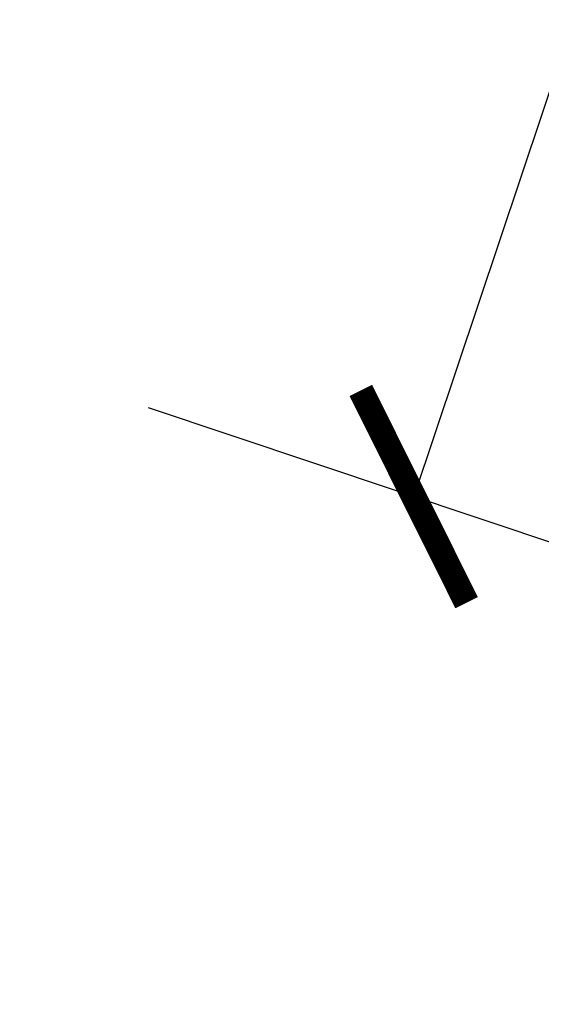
# Model space of a CAD drawing. Header units: metres. Extents: x 6599773 to 13199707, y 5688499 to 11377233.
# Tile 151 of 256: x 6599951.09 to 6599952.96, y 5688895.55 to 5688899.08. Entities that reach past the tile are written whole.
import ezdxf
from ezdxf import colors
from ezdxf.entities.mleader import LeaderData, LeaderLine
from ezdxf.math import Vec2, Vec3

# ---------------------------------------------------------------- set-up
doc = ezdxf.new("R2010")
doc.units = ezdxf.units.M
doc.header["$MEASUREMENT"] = 0
doc.linetypes.add('1', pattern=[0])
doc.layers.get('0').update_dxf_attribs({"linetype": 'CONTINUOUS', "lineweight": 5})
doc.layers.get('Defpoints').update_dxf_attribs({"linetype": 'CONTINUOUS', "lineweight": 9})
for name, color, linetype, lineweight in [('_kolor chodnik', 50, '1', 0), ('_kolor zjazdy kostka', 7, '1', 0), ('_kolor ścieżka', 10, '1', 0), ('_opis do operatu wodn', 162, 'CONTINUOUS', 18), ('_opis zjazdy', 7, '1', 18)]:
    doc.layers.add(name, color=color, linetype=linetype, lineweight=lineweight)
doc.layers.add('_kolor jezdnia', color=7, linetype='1', lineweight=0, true_color=0x00dbdb)
doc.layers.add('_kolor pobocze', color=7, linetype='1', lineweight=0, true_color=0xff66ff)
doc.styles.add('opis', font='ARIALN.TTF', dxfattribs={"width": 0.7, "height": 1.1})
doc.styles.get("Standard").update_dxf_attribs({"font": 'ARIALN.TTF', "width": 0.75, "height": 1.2})
doc.dimstyles.new('opi', dxfattribs={"dimtxt": 1.1, "dimasz": 0.6, "dimexe": 1, "dimexo": 1, "dimgap": 0.5, "dimtad": 1, "dimzin": 1, "dimtxsty": 'opis', "dimblk": 'ARCHTICK', "dimcen": 2.5, "dimadec": 3, "dimazin": 0, "dimtfac": 1, "dimtmove": 0, "dimatfit": 3, "dimfxl": 1, "dimarcsym": 0})
pattern_1 = [(45, (0, 0), (-0.1767766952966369, 0.1767766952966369), []), (135, (0, 0), (-0.1767766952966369, -0.1767766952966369), [])]

# ---------------------------------------------------------------- blocks, each defined once
blk = doc.blocks.new('_Dot')
at = {"color": 0, "linetype": 'ByBlock', "lineweight": -2}
blk.add_line((-0.5, 0), (-1, 0), dxfattribs=at)
at = {"color": 0, "linetype": 'ByBlock', "const_width": 0.5}
blk.add_lwpolyline([(-0.25, 0, 1), (0.25, 0, 1)], format="xyb", close=True, dxfattribs=at)
blk = doc.blocks.new('_ArchTick')
at = {"color": 0, "linetype": 'ByBlock', "const_width": 0.15}
blk.add_lwpolyline([(-0.5, -0.5), (0.5, 0.5)], dxfattribs=at)
blk = doc.blocks.new('*D323')
at = {"layer": '_opis zjazdy', "color": 0, "lineweight": -2, "transparency": 16777216}
for p, q in [((6599955.630689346, 5688901.596960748), (6599953.142391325, 5688902.429910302)), ((6599954.090671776, 5688902.11247655), (6599952.503503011, 5688897.371074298)), ((6599954.043520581, 5688896.855558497), (6599951.55522256, 5688897.688508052))]:
    blk.add_line(p, q, dxfattribs=at)
at = {"layer": 'Defpoints', "color": 0, "transparency": 16777216}
for p in [(6599956.578969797, 5688901.279526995), (6599952.503503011, 5688897.371074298), (6599954.991801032, 5688896.538124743)]:
    blk.add_point(p, dxfattribs=at)
at = {"layer": '_opis zjazdy', "color": 0, "lineweight": -2, "transparency": 16777216, "xscale": 0.6, "yscale": 0.6, "zscale": 0.6}
for p, rotation in [((6599954.090671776, 5688902.11247655), 71.49220006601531), ((6599952.503503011, 5688897.371074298), 251.4922000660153)]:
    blk.add_blockref('_ArchTick', p, dxfattribs=dict(at, rotation=rotation))
at = {"layer": '_opis zjazdy', "color": 0, "transparency": 16777216, "insert": (6599954.398088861, 5688899.373218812), "char_height": 1.1, "attachment_point": 5, "rotation": 251.4922000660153, "style": 'opis'}
blk.add_mtext('5,00', dxfattribs=at)

msp = doc.modelspace()

# ---------------------------------------------------------------- hatches: boundary and pattern name
at = {"layer": '_kolor chodnik'}
h = msp.add_hatch(dxfattribs=at)
h.set_pattern_fill('ANSI37', color=256, scale=2)
h.set_pattern_definition(pattern_1)
h.paths.add_polyline_path([(6599849.938171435, 5688542.085872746), (6599852.232147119, 5688548.938742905), (6599853.573135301, 5688548.489851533), (6599853.827082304, 5688549.248475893), (6599851.793849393, 5688549.929093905), (6599849.895278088, 5688548.982823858), (6599847.823506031, 5688542.793750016)])
edge = h.paths.add_edge_path()
edge.add_line((6600018.106075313, 5689087.454911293), (6600022.42781917, 5689091.229234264))
edge.add_line((6600022.42781917, 5689091.229234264), (6600020.233254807, 5689093.742094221))
edge.add_line((6600020.233254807, 5689093.742094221), (6600017.159471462, 5689091.057656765))
edge.add_arc((6600023.275194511, 5689085.3851404), 8.341433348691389, 137.1531559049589, 148.8016577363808)
edge.add_line((6600016.140105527, 5689089.706021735), (6600018.106075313, 5689087.454911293))
h.paths.add_polyline_path([(6600038.501784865, 5689187.592294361), (6600037.906968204, 5689187.700586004), (6600037.63829624, 5689186.224843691), (6600038.240083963, 5689186.115282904)])
h.paths.add_polyline_path([(6600069.098302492, 5689360.276020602), (6600068.321239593, 5689360.413462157), (6600068.064048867, 5689358.936495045), (6600068.836639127, 5689358.799546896)])
h.paths.add_polyline_path([(6600082.393785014, 5689362.950258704), (6600082.941124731, 5689366.103121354), (6600081.481377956, 5689366.361351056), (6600080.923159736, 5689363.210828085)])
h.paths.add_polyline_path([(6600074.022236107, 5689388.065861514), (6600072.983907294, 5689388.249860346), (6600072.723374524, 5689386.77253894), (6600073.760538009, 5689386.588865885)])
h.paths.add_polyline_path([(6600105.613104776, 5689486.405659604), (6600106.749499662, 5689489.711933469), (6600105.298891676, 5689490.233346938), (6600104.143487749, 5689486.917306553)], flags=17)
h.paths.add_polyline_path([(6600132.519778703, 5689678.737346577), (6600131.761827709, 5689678.896110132), (6600131.444670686, 5689677.429261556), (6600132.212256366, 5689677.269208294)])
h.paths.add_polyline_path([(6600156.649397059, 5689798.7449027), (6600156.48800471, 5689797.958860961), (6600157.450195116, 5689797.757316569), (6600157.615023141, 5689798.542205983)])
h.paths.add_polyline_path([(6600189.055358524, 5689948.643107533), (6600187.902868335, 5689948.884512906), (6600187.600024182, 5689947.417400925), (6600188.748131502, 5689947.176379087)])
edge = h.paths.add_edge_path()
edge.add_line((6600204.459383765, 5690032.969035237), (6600204.153258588, 5690031.227801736))
edge.add_arc((6600202.328347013, 5690027.299936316), 4.331100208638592, 41.85300125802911, 65.08011549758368, ccw=False)
edge.add_arc((6600032.90393149, 5690051.979071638), 174.020003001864, 352.8070218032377, 353.495463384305)
edge.add_arc((6600202.372679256, 5690027.343587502), 5.999999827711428, 55.12102442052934, 69.64815978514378)
edge = h.paths.add_edge_path()
edge.add_line((6600205.046027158, 5690040.265402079), (6600204.972740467, 5690038.483452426))
edge.add_arc((6600203.986269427, 5690044.401803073), 5.999999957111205, 279.4630688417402, 294.9140560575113)
edge.add_line((6600206.513819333, 5690038.960158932), (6600206.607027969, 5690041.030672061))
edge.add_arc((6600203.986269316, 5690044.401803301), 4.270000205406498, 284.3702444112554, 307.86193139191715, ccw=False)
edge = h.paths.add_edge_path()
edge.add_arc((6600203.547470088, 5690044.558759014), 6.446878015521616, 324.4350091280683, 356.2013368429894, ccw=False)
edge.add_arc((6600203.986269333, 5690044.401803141), 6.00000007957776, 323.2169970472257, 357.4193489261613)
h.paths.add_polyline_path([(6600208.910055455, 5690121.713696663), (6600208.146285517, 5690121.748120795), (6600207.125602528, 5690121.794124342), (6600209.971605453, 5690121.665851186)])
edge = h.paths.add_edge_path()
edge.add_line((6600238.769818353, 5690481.648294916), (6600240.338176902, 5690490.873746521))
edge.add_line((6600240.338176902, 5690490.873746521), (6600241.251295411, 5690510.829461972))
edge.add_line((6600241.251295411, 5690510.829461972), (6600239.524022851, 5690510.928942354))
edge.add_line((6600239.524022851, 5690510.928942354), (6600238.633343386, 5690491.167757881))
edge.add_line((6600238.633343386, 5690491.167757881), (6600234.579716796, 5690467.661262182))
edge.add_line((6600234.579716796, 5690467.661262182), (6600234.449796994, 5690464.966873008))
edge.add_arc((6600242.443669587, 5690464.607462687), 8.00194818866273, 177.4256738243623, 268.2543056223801)
edge.add_line((6600242.199903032, 5690456.609228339), (6600242.216657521, 5690457.359274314))
edge.add_line((6600242.216657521, 5690457.359274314), (6600242.305257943, 5690458.836738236))
edge.add_arc((6600242.444504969, 5690464.607952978), 5.772894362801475, 177.0298084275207, 268.6178439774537, ccw=False)
edge.add_line((6600236.679365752, 5690464.907083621), (6600236.951876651, 5690470.95443634))
edge.add_line((6600236.951876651, 5690470.95443634), (6600238.150786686, 5690478.210832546))
edge.add_line((6600238.150786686, 5690478.210832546), (6600238.769818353, 5690481.648294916))
h.paths.add_polyline_path([(6600238.769818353, 5690481.648294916), (6600238.150786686, 5690478.210832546), (6600239.670056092, 5690477.930590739), (6600240.266710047, 5690481.376366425)], flags=17)
edge = h.paths.add_edge_path()
edge.add_line((6600223.366500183, 5690460.339976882), (6600223.276803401, 5690457.948865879))
edge.add_arc((6600221.105749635, 5690465.64864014), 7.999999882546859, 285.7465040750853, 299.8464885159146)
edge.add_line((6600225.08717264, 5690458.709744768), (6600225.240084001, 5690461.623695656))
edge.add_arc((6600221.105749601, 5690465.648640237), 5.769999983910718, 293.06724420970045, 315.7681070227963, ccw=False)
edge = h.paths.add_edge_path()
edge.add_arc((6600220.025145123, 5690444.676291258), 5.77000016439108, 37.996647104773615, 59.94382588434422, ccw=False)
edge.add_line((6600224.572175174, 5690448.22839199), (6600224.817793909, 5690451.081798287))
edge.add_arc((6600220.025145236, 5690444.676291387), 7.999999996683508, 53.19588653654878, 68.15166733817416)
edge.add_line((6600223.00235276, 5690452.101669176), (6600222.91504296, 5690449.670427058))
edge = h.paths.add_edge_path()
edge.add_arc((6600221.105749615, 5690465.648640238), 7.999999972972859, 328.0222308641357, 357.0132597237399)
edge.add_line((6600229.094882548, 5690465.23180147), (6600229.218816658, 5690467.593604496))
edge.add_line((6600229.218816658, 5690467.593604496), (6600228.218919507, 5690467.645774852))
edge.add_line((6600228.218919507, 5690467.645774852), (6600227.891778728, 5690461.411918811))
h.paths.add_polyline_path([(6600200.980142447, 5690012.236744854), (6600202.31727834, 5690011.956662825), (6600202.522293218, 5690012.935421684), (6600201.182321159, 5690013.216097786)])
h.paths.add_polyline_path([(6600196.457878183, 5689983.98337835), (6600195.202332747, 5689984.246370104), (6600194.899091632, 5689982.777335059), (6600196.150355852, 5689982.515240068)])
edge = h.paths.add_edge_path()
edge.add_line((6600112.305909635, 5689517.99101877), (6600112.691041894, 5689519.807934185))
edge.add_line((6600112.691041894, 5689519.807934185), (6600113.245521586, 5689522.423769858))
edge.add_line((6600113.245521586, 5689522.423769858), (6600111.553124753, 5689522.782507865))
edge.add_line((6600111.553124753, 5689522.782507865), (6600107.405864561, 5689503.217226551))
edge.add_line((6600107.405864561, 5689503.217226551), (6600099.494506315, 5689480.361667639))
edge.add_line((6600099.494506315, 5689480.361667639), (6600099.182814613, 5689478.891218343))
edge.add_arc((6600107.008997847, 5689477.232359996), 8.000059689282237, 168.0325629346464, 257.7529108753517)
edge.add_line((6600105.311960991, 5689469.414366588), (6600105.784990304, 5689471.593619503))
edge.add_arc((6600107.008927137, 5689477.232314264), 5.769999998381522, 168.0321375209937, 257.7533362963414, ccw=False)
edge.add_line((6600101.364343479, 5689478.42879883), (6600101.647245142, 5689479.76342708))
edge.add_line((6600101.647245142, 5689479.76342708), (6600104.143487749, 5689486.917306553))
edge.add_line((6600104.143487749, 5689486.917306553), (6600105.298891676, 5689490.233346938))
edge.add_line((6600105.298891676, 5689490.233346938), (6600108.240043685, 5689498.809726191))
edge.add_line((6600108.240043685, 5689498.809726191), (6600112.305909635, 5689517.99101877))
h.paths.add_polyline_path([(6600136.009573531, 5689645.499114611), (6600138.333647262, 5689645.012304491), (6600138.661671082, 5689646.578318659), (6600134.869459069, 5689647.372651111)])
at = {"layer": '_kolor jezdnia'}
h = msp.add_hatch(dxfattribs=at)
h.set_pattern_fill('ANSI37', color=256, scale=2.2)
h.set_pattern_definition([(311.9999999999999, (0, 0), (0.2043648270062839, 0.1840109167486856), []), (41.99999999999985, (0, 0), (-0.1840109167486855, 0.2043648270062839), [])])
edge = h.paths.add_edge_path()
edge.add_line((6599833.066047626, 5688539.933393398), (6599850.649511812, 5688527.983462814))
edge.add_arc((6599857.337592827, 5688536.653968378), 10.95025544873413, 169.5012687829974, 232.3548431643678, ccw=False)
edge.add_arc((6599858.085851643, 5688536.618142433), 11.69295282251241, 162.2507788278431, 169.9967502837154, ccw=False)
edge.add_line((6599846.949484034, 5688540.182754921), (6599847.823506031, 5688542.793750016))
edge.add_line((6599847.823506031, 5688542.793750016), (6599849.895278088, 5688548.982823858))
edge.add_line((6599849.895278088, 5688548.982823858), (6599852.434748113, 5688556.56906746))
edge.add_line((6599852.434748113, 5688556.56906746), (6599928.48625871, 5688783.760284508))
edge.add_line((6599928.48625871, 5688783.760284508), (6599931.025728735, 5688791.34652811))
edge.add_line((6599931.025728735, 5688791.34652811), (6599996.657773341, 5688987.411326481))
edge.add_line((6599996.657773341, 5688987.411326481), (6599999.197243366, 5688994.997570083))
edge.add_line((6599999.197243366, 5688994.997570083), (6600021.930100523, 5689062.908193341))
edge.add_line((6600021.930100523, 5689062.908193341), (6600017.620224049, 5689067.371531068))
edge.add_line((6600017.620224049, 5689067.371531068), (6600016.714558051, 5689064.654078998))
edge.add_line((6600016.714558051, 5689064.654078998), (6600012.423620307, 5689051.835617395))
edge.add_line((6600012.423620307, 5689051.835617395), (6600009.884150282, 5689044.249373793))
edge.add_line((6600009.884150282, 5689044.249373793), (6599977.53516164, 5688947.612159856))
edge.add_line((6599977.53516164, 5688947.612159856), (6599974.995691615, 5688940.025916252))
edge.add_line((6599974.995691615, 5688940.025916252), (6599942.096912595, 5688841.746295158))
edge.add_line((6599942.096912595, 5688841.746295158), (6599939.557442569, 5688834.160051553))
edge.add_line((6599939.557442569, 5688834.160051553), (6599882.679288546, 5688664.246042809))
edge.add_line((6599882.679288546, 5688664.246042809), (6599880.139818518, 5688656.659799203))
edge.add_line((6599880.139818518, 5688656.659799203), (6599852.464543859, 5688573.984527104))
edge.add_line((6599852.464543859, 5688573.984527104), (6599842.470137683, 5688544.127903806))
edge.add_arc((6599835.706422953, 5688546.652910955), 7.219660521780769, 248.54809133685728, 339.52856074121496, ccw=False)
h.paths.add_polyline_path([(6600044.653202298, 5689172.271628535), (6600046.276244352, 5689181.431901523), (6600047.759199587, 5689189.801539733), (6600051.0603021, 5689208.432603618), (6600052.368792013, 5689215.817578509), (6600054.808584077, 5689229.587499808), (6600056.11707399, 5689236.972474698), (6600057.346666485, 5689243.912161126), (6600058.655146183, 5689251.297078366), (6600058.831439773, 5689252.292060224), (6600060.098987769, 5689259.445963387), (6600060.139929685, 5689259.677035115), (6600061.407468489, 5689266.830886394), (6600072.329030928, 5689328.470998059), (6600073.637511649, 5689335.855921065), (6600077.337304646, 5689356.73715072), (6600078.820259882, 5689365.106788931), (6600081.142794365, 5689378.214921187), (6600082.53851694, 5689386.092227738), (6600095.187867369, 5689457.483787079), (6600091.082877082, 5689465.8405575), (6600089.043088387, 5689454.328211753), (6600087.870641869, 5689447.711051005), (6600087.560133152, 5689445.958573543), (6600086.562151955, 5689440.326076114), (6600082.433200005, 5689417.022719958), (6600080.95024477, 5689408.65308175), (6600077.202698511, 5689387.502337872), (6600075.719743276, 5689379.132699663), (6600073.469199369, 5689366.430874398), (6600071.986244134, 5689358.061236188), (6600069.986864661, 5689346.776955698), (6600068.591142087, 5689338.899649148), (6600065.559290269, 5689321.78820693), (6600064.163567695, 5689313.91090038), (6600059.719426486, 5689288.828650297), (6600058.323703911, 5689280.951343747), (6600057.563846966, 5689276.662793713), (6600056.168124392, 5689268.785487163), (6600054.804920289, 5689261.091711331), (6600053.409197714, 5689253.214404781), (6600053.264817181, 5689252.399536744), (6600051.869094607, 5689244.522230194), (6600051.183555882, 5689240.653124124), (6600049.787833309, 5689232.775817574), (6600046.593849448, 5689214.749319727), (6600045.198126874, 5689206.872013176), (6600044.41754409, 5689202.466488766), (6600042.934588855, 5689194.096850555), (6600036.429952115, 5689157.38538759), (6600034.94699688, 5689149.01574938), (6600030.579776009, 5689124.367629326), (6600027.529365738, 5689107.151445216), (6600024.895072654, 5689094.014582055), (6600030.583685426, 5689094.264316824), (6600032.945013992, 5689106.191885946), (6600043.170247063, 5689163.901990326)])
edge = h.paths.add_edge_path()
edge.add_line((6600111.106812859, 5689535.144351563), (6600111.256844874, 5689535.85214863))
edge.add_line((6600111.256844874, 5689535.85214863), (6600112.915748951, 5689543.678261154))
edge.add_line((6600112.915748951, 5689543.678261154), (6600117.304772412, 5689564.384094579))
edge.add_line((6600117.304772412, 5689564.384094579), (6600119.067357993, 5689572.699339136))
edge.add_line((6600119.067357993, 5689572.699339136), (6600120.087667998, 5689577.512794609))
edge.add_line((6600120.087667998, 5689577.512794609), (6600121.64289057, 5689584.849775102))
edge.add_line((6600121.64289057, 5689584.849775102), (6600128.436769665, 5689616.900852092))
edge.add_line((6600128.436769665, 5689616.900852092), (6600129.991992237, 5689624.237832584))
edge.add_line((6600129.991992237, 5689624.237832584), (6600132.660554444, 5689636.827148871))
edge.add_line((6600132.660554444, 5689636.827148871), (6600133.208838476, 5689639.444704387))
edge.add_line((6600133.208838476, 5689639.444704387), (6600134.848957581, 5689647.274775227))
edge.add_line((6600134.848957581, 5689647.274775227), (6600138.97649476, 5689666.979995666))
edge.add_line((6600138.97649476, 5689666.979995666), (6600140.51410642, 5689674.320687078))
edge.add_line((6600140.51410642, 5689674.320687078), (6600145.209128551, 5689696.735129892))
edge.add_line((6600145.209128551, 5689696.735129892), (6600146.746740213, 5689704.075821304))
edge.add_line((6600146.746740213, 5689704.075821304), (6600151.462308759, 5689726.588354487))
edge.add_line((6600151.462308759, 5689726.588354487), (6600152.999920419, 5689733.929045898))
edge.add_line((6600152.999920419, 5689733.929045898), (6600155.244070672, 5689744.642813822))
edge.add_line((6600155.244070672, 5689744.642813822), (6600156.781682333, 5689751.983505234))
edge.add_line((6600156.781682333, 5689751.983505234), (6600161.635515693, 5689775.156126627))
edge.add_line((6600161.635515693, 5689775.156126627), (6600163.378142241, 5689783.475576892))
edge.add_line((6600163.378142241, 5689783.475576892), (6600163.850769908, 5689785.731942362))
edge.add_line((6600163.850769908, 5689785.731942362), (6600167.028500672, 5689800.90270461))
edge.add_line((6600167.028500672, 5689800.90270461), (6600179.490888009, 5689860.399222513))
edge.add_line((6600179.490888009, 5689860.399222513), (6600181.233514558, 5689868.718672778))
edge.add_line((6600181.233514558, 5689868.718672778), (6600181.84713393, 5689871.648144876))
edge.add_line((6600181.84713393, 5689871.648144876), (6600183.38474559, 5689878.988836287))
edge.add_line((6600183.38474559, 5689878.988836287), (6600184.935818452, 5689886.393792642))
edge.add_line((6600184.935818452, 5689886.393792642), (6600186.575937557, 5689894.223863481))
edge.add_line((6600186.575937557, 5689894.223863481), (6600194.051338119, 5689929.912074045))
edge.add_line((6600194.051338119, 5689929.912074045), (6600195.691457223, 5689937.742144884))
edge.add_line((6600195.691457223, 5689937.742144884), (6600202.915799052, 5689972.231779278))
edge.add_line((6600202.915799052, 5689972.231779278), (6600204.555918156, 5689980.061850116))
edge.add_line((6600204.555918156, 5689980.061850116), (6600206.062781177, 5689987.255744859))
edge.add_line((6600206.062781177, 5689987.255744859), (6600207.702900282, 5689995.085815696))
edge.add_line((6600207.702900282, 5689995.085815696), (6600210.232559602, 5690007.162628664))
edge.add_line((6600210.232559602, 5690007.162628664), (6600211.694938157, 5690014.144150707))
edge.add_arc((6600028.177652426, 5690052.584442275), 187.5000004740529, 348.1696294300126, 357.4195276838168)
edge.add_line((6600215.487522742, 5690044.142720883), (6600208.310270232, 5690026.480446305))
edge.add_arc((6600032.903933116, 5690051.97907145), 177.2500013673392, 348.1696294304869, 351.7289130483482, ccw=False)
edge.add_line((6600206.38894146, 5690015.640182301), (6600205.966941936, 5690013.625519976))
edge.add_line((6600205.966941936, 5690013.625519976), (6600204.326822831, 5690005.795449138))
edge.add_line((6600204.326822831, 5690005.795449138), (6600197.076961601, 5689971.183982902))
edge.add_line((6600197.076961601, 5689971.183982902), (6600195.334335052, 5689962.864532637))
edge.add_line((6600195.334335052, 5689962.864532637), (6600193.44722506, 5689953.855305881))
edge.add_line((6600193.44722506, 5689953.855305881), (6600191.909227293, 5689946.512771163))
edge.add_line((6600191.909227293, 5689946.512771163), (6600185.49684423, 5689915.899498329))
edge.add_line((6600185.49684423, 5689915.899498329), (6600183.856521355, 5689908.068454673))
edge.add_line((6600183.856521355, 5689908.068454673), (6600182.066605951, 5689899.523243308))
edge.add_line((6600182.066605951, 5689899.523243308), (6600180.32407057, 5689891.204228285))
edge.add_line((6600180.32407057, 5689891.204228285), (6600174.320344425, 5689862.541919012))
edge.add_line((6600174.320344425, 5689862.541919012), (6600172.577809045, 5689854.222903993))
edge.add_line((6600172.577809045, 5689854.222903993), (6600163.663810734, 5689811.666703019))
edge.add_line((6600163.663810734, 5689811.666703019), (6600162.023782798, 5689803.837067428))
edge.add_line((6600162.023782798, 5689803.837067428), (6600160.924220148, 5689798.587659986))
edge.add_line((6600160.924220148, 5689798.587659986), (6600159.279208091, 5689790.734229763))
edge.add_line((6600159.279208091, 5689790.734229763), (6600157.107250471, 5689780.365115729))
edge.add_line((6600157.107250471, 5689780.365115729), (6600155.462238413, 5689772.511685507))
edge.add_line((6600155.462238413, 5689772.511685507), (6600153.380318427, 5689762.572418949))
edge.add_line((6600153.380318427, 5689762.572418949), (6600151.735124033, 5689754.718118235))
edge.add_line((6600151.735124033, 5689754.718118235), (6600148.586504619, 5689739.686336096))
edge.add_line((6600148.586504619, 5689739.686336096), (6600146.885007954, 5689731.563243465))
edge.add_line((6600146.885007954, 5689731.563243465), (6600141.75088822, 5689707.052510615))
edge.add_line((6600141.75088822, 5689707.052510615), (6600140.110896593, 5689699.223048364))
edge.add_line((6600140.110896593, 5689699.223048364), (6600133.483561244, 5689667.583574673))
edge.add_line((6600133.483561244, 5689667.583574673), (6600131.860394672, 5689659.834436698))
edge.add_line((6600131.860394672, 5689659.834436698), (6600131.740984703, 5689659.26436315))
edge.add_line((6600131.740984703, 5689659.26436315), (6600130.117814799, 5689651.515209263))
edge.add_line((6600130.117814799, 5689651.515209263), (6600127.278733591, 5689637.961189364))
edge.add_line((6600127.278733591, 5689637.961189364), (6600126.924568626, 5689636.290366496))
edge.add_line((6600126.924568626, 5689636.290366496), (6600125.166244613, 5689627.995226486))
edge.add_line((6600125.166244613, 5689627.995226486), (6600118.009503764, 5689594.232298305))
edge.add_line((6600118.009503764, 5689594.232298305), (6600116.251179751, 5689585.937158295))
edge.add_line((6600116.251179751, 5689585.937158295), (6600113.665314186, 5689573.737975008))
edge.add_line((6600113.665314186, 5689573.737975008), (6600111.898534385, 5689565.402943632))
edge.add_line((6600111.898534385, 5689565.402943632), (6600104.889982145, 5689532.33911599))
edge.add_line((6600104.889982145, 5689532.33911599), (6600103.226635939, 5689524.492047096))
edge.add_line((6600103.226635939, 5689524.492047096), (6600096.623876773, 5689493.342605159))
edge.add_line((6600096.623876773, 5689493.342605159), (6600094.968986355, 5689485.53542763))
edge.add_line((6600094.968986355, 5689485.53542763), (6600094.300101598, 5689482.379870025))
edge.add_line((6600094.300101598, 5689482.379870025), (6600099.182814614, 5689478.891218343))
edge.add_line((6600099.182814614, 5689478.891218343), (6600099.494506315, 5689480.361667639))
edge.add_line((6600099.494506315, 5689480.361667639), (6600111.106812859, 5689535.144351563))
edge = h.paths.add_edge_path()
edge.add_arc((6600239.213891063, 5690851.4003676), 10.0000000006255, -2.8342403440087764, 76.13703556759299, ccw=False)
edge.add_line((6600249.201658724, 5690850.905901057), (6600249.082723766, 5690848.503524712))
edge.add_line((6600249.082723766, 5690848.503524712), (6600247.016487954, 5690806.767468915))
edge.add_line((6600247.016487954, 5690806.767468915), (6600246.092398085, 5690789.152178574))
edge.add_line((6600246.092398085, 5690789.152178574), (6600233.768116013, 5690572.015170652))
edge.add_line((6600233.768116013, 5690572.015170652), (6600228.959056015, 5690465.29620206))
edge.add_line((6600228.959056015, 5690465.29620206), (6600234.588724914, 5690465.017134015))
edge.add_line((6600234.588724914, 5690465.017134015), (6600239.26254019, 5690571.767576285))
edge.add_line((6600239.26254019, 5690571.767576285), (6600252.505038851, 5690806.400146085))
edge.add_line((6600252.505038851, 5690806.400146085), (6600254.569211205, 5690848.094521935))
edge.add_arc((6600262.559425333, 5690847.6989487), 7.999999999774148, 76.13703557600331, 177.1657596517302, ccw=False)
edge.add_line((6600264.476229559, 5690855.465921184), (6600241.609896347, 5690861.109083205))
edge = h.paths.add_edge_path()
edge.add_line((6600250.031475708, 5690451.625307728), (6600250.231741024, 5690455.772579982))
edge.add_line((6600250.231741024, 5690455.772579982), (6600246.257763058, 5690456.417303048))
edge.add_line((6600246.257763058, 5690456.417303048), (6600242.171761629, 5690456.61060902))
edge.add_arc((6600242.563100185, 5690464.586983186), 7.985968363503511, 176.9123644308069, 267.1911945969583, ccw=False)
edge.add_line((6600234.588724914, 5690465.017134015), (6600228.959056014, 5690465.29620206))
edge.add_arc((6600220.965133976, 5690465.657286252), 8.002072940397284, 267.8289300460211, 357.413716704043, ccw=False)
edge.add_line((6600220.661989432, 5690457.660957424), (6600212.406915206, 5690458.119572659))
edge.add_line((6600212.406915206, 5690458.119572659), (6600208.431872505, 5690457.817501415))
edge.add_line((6600208.431872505, 5690457.817501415), (6600208.233912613, 5690454.548331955))
edge.add_line((6600208.233912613, 5690454.548331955), (6600212.129565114, 5690453.127270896))
edge.add_line((6600212.129565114, 5690453.127270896), (6600218.640548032, 5690452.76554962))
edge.add_line((6600218.640548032, 5690452.76554962), (6600216.486747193, 5690452.885205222))
edge.add_line((6600216.486747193, 5690452.885205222), (6600220.46890539, 5690452.663974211))
edge.add_arc((6600220.025145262, 5690444.676291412), 7.999999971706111, -0.3386579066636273, 86.8201700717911, ccw=False)
edge.add_line((6600228.025005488, 5690444.629006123), (6600227.803602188, 5690439.649256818))
edge.add_line((6600227.803602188, 5690439.649256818), (6600226.885525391, 5690435.936828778))
edge.add_line((6600226.885525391, 5690435.936828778), (6600225.534849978, 5690405.967249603))
edge.add_line((6600225.534849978, 5690405.967249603), (6600226.115199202, 5690402.187514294))
edge.add_line((6600226.115199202, 5690402.187514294), (6600213.445139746, 5690121.008786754))
edge.add_line((6600213.445139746, 5690121.008786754), (6600213.352800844, 5690118.960058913))
edge.add_line((6600213.352800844, 5690118.960058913), (6600209.980184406, 5690044.131649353))
edge.add_arc((6600203.986269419, 5690044.401803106), 5.999999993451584, 257.4162346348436, 357.41934921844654, ccw=False)
edge.add_line((6600202.679069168, 5690038.545931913), (6600201.589735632, 5690033.666039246))
edge.add_line((6600201.589735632, 5690033.666039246), (6600203.67987942, 5690033.199458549))
edge.add_arc((6600202.372679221, 5690027.343587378), 5.999999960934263, -8.27108729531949, 77.41623506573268, ccw=False)
edge.add_line((6600208.310270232, 5690026.480446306), (6600215.487522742, 5690044.142720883))
edge.add_line((6600215.487522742, 5690044.142720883), (6600216.199687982, 5690059.944661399))
edge.add_line((6600216.199687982, 5690059.944661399), (6600216.537356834, 5690067.437056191))
edge.add_line((6600216.537356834, 5690067.437056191), (6600223.893528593, 5690230.66011469))
edge.add_line((6600223.893528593, 5690230.66011469), (6600224.231197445, 5690238.152509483))
edge.add_line((6600224.231197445, 5690238.152509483), (6600233.507835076, 5690443.987992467))
edge.add_arc((6600241.499722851, 5690443.627812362), 7.999999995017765, 87.29208981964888, 177.4195277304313, ccw=False)
edge.add_line((6600241.877677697, 5690451.618879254), (6600246.021541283, 5690451.422886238))
edge.add_line((6600246.021541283, 5690451.422886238), (6600246.427694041, 5690451.443388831))
edge.add_line((6600246.427694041, 5690451.443388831), (6600246.793970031, 5690451.461878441))
edge.add_line((6600246.793970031, 5690451.461878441), (6600250.031475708, 5690451.625307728))
edge = h.paths.add_edge_path()
edge.add_line((6600007.33756506, 5689086.20374581), (6600006.980466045, 5689080.740822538))
edge.add_line((6600006.980466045, 5689080.740822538), (6600007.229745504, 5689080.720859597))
edge.add_line((6600007.229745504, 5689080.720859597), (6600008.093335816, 5689080.601653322))
edge.add_line((6600008.093335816, 5689080.601653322), (6600008.702681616, 5689080.53831051))
edge.add_arc((6600008.140193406, 5689070.554142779), 9.999999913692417, -18.557800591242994, 86.77547804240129, ccw=False)
edge.add_line((6600017.620224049, 5689067.371531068), (6600021.930100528, 5689062.908193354))
edge.add_arc((6599734.83819726, 5689159.011261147), 302.7499967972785, 341.4922000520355, 343.8640860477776)
edge.add_arc((6600034.895369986, 5689072.315877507), 9.581213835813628, 98.63328270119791, 164.5273290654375, ccw=False)
edge.add_line((6600033.457137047, 5689081.788529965), (6600033.832640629, 5689081.798737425))
edge.add_line((6600033.832640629, 5689081.798737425), (6600034.422462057, 5689082.05700874))
edge.add_line((6600034.422462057, 5689082.05700874), (6600036.833623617, 5689082.139040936))
edge.add_line((6600036.833623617, 5689082.139040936), (6600036.730225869, 5689087.148851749))
edge.add_line((6600036.730225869, 5689087.148851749), (6600036.579860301, 5689087.134303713))
edge.add_arc((6600036.479565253, 5689093.136286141), 6.002820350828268, 169.1687651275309, 270.9573417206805, ccw=False)
edge.add_line((6600030.583685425, 5689094.264316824), (6600024.895072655, 5689094.014582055))
edge.add_arc((6600015.200558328, 5689096.162123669), 9.929528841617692, 271.0943432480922, 347.5094668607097, ccw=False)
edge.add_arc((6600014.909438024, 5689089.646776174), 3.446070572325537, 264.4236009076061, 278.0194998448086, ccw=False)
edge.add_line((6600014.574573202, 5689086.217014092), (6600014.299554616, 5689086.232508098))
edge.add_line((6600014.299554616, 5689086.232508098), (6600010.474232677, 5689086.448019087))
edge.add_line((6600010.474232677, 5689086.448019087), (6600007.33756506, 5689086.20374581))
edge = h.paths.add_edge_path()
edge.add_line((6600105.490725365, 5689463.953528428), (6600106.927559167, 5689464.047234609))
edge.add_line((6600106.927559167, 5689464.047234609), (6600107.835, 5689468.66))
edge.add_line((6600107.835, 5689468.66), (6600105.311960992, 5689469.414366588))
edge.add_arc((6600107.008997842, 5689477.232359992), 8.000059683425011, 168.0325628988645, 257.7529109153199, ccw=False)
edge.add_line((6600099.182814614, 5689478.891218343), (6600094.300101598, 5689482.379870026))
edge.add_arc((6600586.245114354, 5689378.10423892), 502.8750369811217, 168.032376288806, 169.9522165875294)
edge.add_line((6600091.082877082, 5689465.8405575), (6600095.187867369, 5689457.483787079))
edge.add_arc((6600103.06517392, 5689456.088064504), 8.000000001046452, 77.7533362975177, 169.9524553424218, ccw=False)
edge.add_line((6600104.762140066, 5689463.906012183), (6600105.490725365, 5689463.953528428))
at = {"layer": '_kolor pobocze'}
h = msp.add_hatch(dxfattribs=at)
h.set_pattern_fill('ANSI37', color=256, scale=2)
h.set_pattern_definition(pattern_1)
edge = h.paths.add_edge_path()
edge.add_line((6600035.926965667, 5689101.56944285), (6600036.046865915, 5689102.311543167))
edge.add_arc((6600058.171848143, 5689233.778275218), 133.3154772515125, 259.4578941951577, 260.4470163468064, ccw=False)
edge.add_line((6600033.780707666, 5689102.713067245), (6600032.142559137, 5689101.847662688))
edge.add_arc((6599734.838175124, 5689159.011266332), 302.7500195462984, 347.6801154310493, 349.11639019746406, ccw=False)
edge.add_arc((6600036.478170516, 5689093.133441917), 6.000000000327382, 167.68011541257, 271.5571101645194)
edge.add_line((6600036.64121064, 5689087.1356575), (6600036.730491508, 5689087.137804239))
edge.add_line((6600036.730491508, 5689087.137804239), (6600036.71246321, 5689087.887583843))
edge.add_line((6600036.71246321, 5689087.887583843), (6600036.559840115, 5689087.884077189))
edge.add_arc((6600036.482532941, 5689093.14290691), 5.259397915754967, 170.6455005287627, 270.84221319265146, ccw=False)
edge.add_arc((6600545.796425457, 5688991.216220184), 524.6691769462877, 167.9170060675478, 168.7028219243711, ccw=False)
edge.add_line((6600032.751078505, 5689101.044345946), (6600034.011432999, 5689101.917298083))
edge.add_line((6600034.011432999, 5689101.917298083), (6600035.926965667, 5689101.56944285))
edge = h.paths.add_edge_path()
edge.add_line((6600002.828843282, 5688994.032881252), (6600003.066918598, 5688994.744091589))
edge.add_line((6600003.066918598, 5688994.744091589), (6600001.227880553, 5688995.359703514))
edge.add_line((6600001.227880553, 5688995.359703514), (6600000.55876659, 5688996.702196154))
edge.add_line((6600000.55876659, 5688996.702196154), (6600022.641310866, 5689062.67011804))
edge.add_arc((6599734.83819395, 5689159.011262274), 303.5000002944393, 341.4922000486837, 343.8640860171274)
edge.add_arc((6600035.267451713, 5689072.092773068), 9.250000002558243, 91.55711016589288, 163.8640860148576, ccw=False)
edge.add_line((6600035.016098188, 5689081.339357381), (6600036.868703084, 5689081.389717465))
edge.add_line((6600036.868703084, 5689081.389717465), (6600036.850674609, 5689082.139504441))
edge.add_line((6600036.850674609, 5689082.139504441), (6600034.995718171, 5689082.089080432))
edge.add_arc((6600035.267451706, 5689072.092773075), 9.999999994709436, 91.55711014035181, 163.8640860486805)
edge.add_arc((6599734.838192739, 5689159.011262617), 302.7500015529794, 341.4922000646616, 343.8640860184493, ccw=False)
edge.add_line((6600021.930100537, 5689062.908193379), (6599999.748942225, 5688996.6456785))
edge.add_line((6599999.748942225, 5688996.6456785), (6600000.695212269, 5688994.747107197))
edge.add_line((6600000.695212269, 5688994.747107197), (6600002.828843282, 5688994.032881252))
h.paths.add_polyline_path([(6599971.7492186, 5688907.297112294), (6599971.084233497, 5688908.631320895), (6599997.822068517, 5688988.526766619), (6599999.164561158, 5688989.195880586), (6600001.003599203, 5688988.580268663), (6600001.241674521, 5688989.291479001), (6599999.108043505, 5688990.005704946), (6599997.2094722, 5688989.059434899), (6599970.270280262, 5688908.583087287), (6599971.216550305, 5688906.684515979), (6599973.350181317, 5688905.970290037), (6599973.588256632, 5688906.681500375)])
h.paths.add_polyline_path([(6599932.504667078, 5688790.060553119), (6599931.835553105, 5688791.403045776), (6599968.343406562, 5688900.4641754), (6599969.685899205, 5688901.133289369), (6599971.524937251, 5688900.517677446), (6599971.763012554, 5688901.228887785), (6599969.629381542, 5688901.94311373), (6599967.730810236, 5688900.996843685), (6599931.025728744, 5688791.34652811), (6599931.971998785, 5688789.447956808), (6599933.988392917, 5688788.772975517), (6599934.226774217, 5688789.484136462)])
at = {"layer": '_kolor zjazdy kostka'}
h = msp.add_hatch(dxfattribs=at)
h.set_pattern_fill('ANSI37', color=256, scale=2)
h.set_pattern_definition(pattern_1)
h.paths.add_polyline_path([(6600244.137440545, 5690813.934732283), (6600242.369522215, 5690814.022127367), (6600242.097568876, 5690808.528921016), (6600243.865482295, 5690808.44142671)])
h.paths.add_polyline_path([(6600247.012128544, 5690806.679412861), (6600247.44273645, 5690815.377295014), (6600247.393289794, 5690814.378518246), (6600247.113277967, 5690808.722537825)])
h.paths.add_polyline_path([(6600242.297085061, 5690788.088808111), (6600240.958726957, 5690788.155683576), (6600240.648818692, 5690782.664569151), (6600241.987258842, 5690782.599147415)])
h.paths.add_polyline_path([(6600245.558275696, 5690780.919298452), (6600246.037231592, 5690789.405686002), (6600244.985820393, 5690788.453468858), (6600244.612601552, 5690781.981345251)])
h.paths.add_polyline_path([(6600241.348405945, 5690723.711515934), (6600242.272017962, 5690722.691689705), (6600242.749709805, 5690731.155680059), (6600241.698138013, 5690730.203317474), (6600241.472690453, 5690726.27550499)])
h.paths.add_polyline_path([(6600225.772794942, 5690394.589141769), (6600224.731429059, 5690393.637598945), (6600224.461246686, 5690387.644646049), (6600225.412923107, 5690386.603142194)])
h.paths.add_polyline_path([(6600223.012390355, 5690333.280720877), (6600223.372595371, 5690341.272607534), (6600222.32835346, 5690340.318436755), (6600222.058239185, 5690334.324941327)])
h.paths.add_polyline_path([(6600215.496388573, 5690166.390602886), (6600215.856593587, 5690174.382489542), (6600214.812834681, 5690173.428760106), (6600214.542018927, 5690167.435062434)])
h.paths.add_polyline_path([(6600212.446537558, 5690121.053392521), (6600213.399499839, 5690120.010473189), (6600213.788744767, 5690128.503024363), (6600212.745135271, 5690127.54943145)])
h.paths.add_polyline_path([(6600209.977420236, 5690121.665589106), (6600210.225142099, 5690127.162117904), (6600207.346107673, 5690127.291879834), (6600207.119593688, 5690121.794395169)])
h.paths.add_polyline_path([(6600207.950178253, 5690070.725854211), (6600204.880846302, 5690070.828947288), (6600204.643784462, 5690065.333808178), (6600207.702521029, 5690065.204598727)])
h.paths.add_polyline_path([(6600200.981479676, 5690012.236464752), (6600199.969248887, 5690007.339980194), (6600201.282587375, 5690007.064882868), (6600202.31726072, 5690011.956666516)])
h.paths.add_polyline_path([(6600193.613960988, 5689970.406358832), (6600192.398010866, 5689970.660657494), (6600191.286205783, 5689965.274578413), (6600192.486379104, 5689965.023185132)])
h.paths.add_polyline_path([(6600189.061271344, 5689948.671423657), (6600189.984133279, 5689953.050774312), (6600188.818902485, 5689953.32186217), (6600187.908781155, 5689948.91282903)])
h.paths.add_polyline_path([(6600180.976201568, 5689915.317449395), (6600179.952861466, 5689910.421322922), (6600181.008474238, 5689910.200199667), (6600182.033843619, 5689915.09540201)])
h.paths.add_polyline_path([(6600176.508279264, 5689893.538690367), (6600177.476023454, 5689893.335973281), (6600178.603605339, 5689898.719146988), (6600177.636002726, 5689898.922290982)])
h.paths.add_polyline_path([(6600179.28182965, 5689859.401159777), (6600180.522246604, 5689860.211927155), (6600181.057490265, 5689860.561775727), (6600183.598022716, 5689860.029600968), (6600184.726606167, 5689865.412570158), (6600182.186324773, 5689865.943033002), (6600181.604764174, 5689866.832779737), (6600181.024456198, 5689867.720610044)])
h.paths.add_polyline_path([(6600160.20081012, 5689810.862606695), (6600159.232772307, 5689811.065842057), (6600158.207991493, 5689806.171529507), (6600159.17573568, 5689805.968812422)])
h.paths.add_polyline_path([(6600156.493917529, 5689797.987177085), (6600155.463416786, 5689793.068691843), (6600156.431160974, 5689792.865974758), (6600157.461419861, 5689797.784520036)])
edge = h.paths.add_edge_path()
edge.add_arc((6600173.111981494, 5689800.679690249), 5.999999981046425, 204.6731153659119, 239.5411154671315, ccw=False)
edge.add_arc((6600173.162096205, 5689800.685330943), 6.047914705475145, 168.3203586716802, 204.5234866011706, ccw=False)
edge.add_line((6600167.239404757, 5689801.909666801), (6600163.65166784, 5689784.781499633))
edge.add_arc((6600169.524220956, 5689783.551410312), 5.999999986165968, 139.2146049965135, 168.1696294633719, ccw=False)
edge.add_arc((6600169.524220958, 5689783.551410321), 5.999999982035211, 96.80962310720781, 139.2146050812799, ccw=False)
edge.add_line((6600168.81279652, 5689789.509083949), (6600170.070461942, 5689795.507731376))
h.paths.add_polyline_path([(6600163.526364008, 5689776.866746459), (6600166.051243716, 5689776.337874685), (6600167.179826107, 5689781.720838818), (6600164.653945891, 5689782.24992016), (6600163.941148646, 5689783.340449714), (6600163.493329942, 5689784.025580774), (6600161.750703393, 5689775.706130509), (6600162.438017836, 5689776.155376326)])
h.paths.add_polyline_path([(6600152.614191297, 5689774.643430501), (6600153.639138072, 5689779.536616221), (6600152.646757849, 5689779.74492896), (6600151.646447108, 5689774.846147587)])
h.paths.add_polyline_path([(6600150.121074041, 5689767.466820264), (6600148.177624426, 5689758.167954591), (6600149.115997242, 5689757.971390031), (6600151.066362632, 5689767.268392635)])
h.paths.add_polyline_path([(6600142.970741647, 5689739.332500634), (6600141.888449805, 5689734.142420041), (6600144.036614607, 5689733.695518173), (6600145.123068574, 5689738.882330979)])
h.paths.add_polyline_path([(6600136.256357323, 5689701.052153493), (6600137.154085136, 5689700.864096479), (6600138.287960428, 5689706.274871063), (6600137.38649247, 5689706.464182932)])
h.paths.add_polyline_path([(6600130.081494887, 5689667.099389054), (6600129.212847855, 5689667.281639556), (6600128.083282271, 5689661.898895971), (6600128.953953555, 5689661.716447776)])
h.paths.add_polyline_path([(6600128.397394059, 5689659.030340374), (6600127.554144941, 5689659.207226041), (6600126.493408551, 5689653.810049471), (6600127.269860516, 5689653.647397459)])
h.paths.add_polyline_path([(6600134.990411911, 5689640.633636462), (6600137.30714639, 5689640.148363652), (6600138.339560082, 5689645.040620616), (6600136.015486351, 5689645.500958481), (6600135.435178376, 5689646.388788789), (6600134.8548704, 5689647.276619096), (6600133.214751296, 5689639.446548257), (6600134.102581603, 5689640.026856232)])
h.paths.add_polyline_path([(6600122.164164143, 5689634.294831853), (6600121.024067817, 5689628.914244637), (6600122.015114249, 5689628.705875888), (6600123.155614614, 5689634.086346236)])
h.paths.add_polyline_path([(6600114.542075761, 5689593.450769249), (6600113.493359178, 5689593.398339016), (6600112.364315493, 5689588.045694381), (6600113.29076438, 5689587.547532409)])
h.paths.add_polyline_path([(6600110.194543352, 5689572.941097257), (6600109.207819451, 5689573.148880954), (6600108.06771793, 5689567.768269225), (6600109.050143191, 5689567.53521504)])
h.paths.add_polyline_path([(6600119.083213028, 5689565.540446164), (6600119.089125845, 5689565.542290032), (6600121.462438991, 5689565.065690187), (6600122.598093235, 5689570.447168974), (6600120.229622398, 5689570.949214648), (6600119.651446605, 5689571.8119627), (6600119.073270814, 5689572.72765526), (6600117.310757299, 5689564.412754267)])
h.paths.add_polyline_path([(6600101.698666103, 5689532.937884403), (6600100.730666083, 5689533.141679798), (6600099.694214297, 5689528.250234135), (6600100.669121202, 5689528.045267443)])
h.paths.add_polyline_path([(6600094.06402112, 5689496.827028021), (6600093.080194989, 5689497.033910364), (6600092.036590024, 5689492.143967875), (6600093.038865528, 5689491.933250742)])
h.paths.add_polyline_path([(6600083.709836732, 5689453.749808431), (6600082.738586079, 5689448.336231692), (6600084.647281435, 5689448.027407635), (6600085.606840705, 5689453.416583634)])
h.paths.add_polyline_path([(6600084.434394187, 5689446.825895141), (6600083.731191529, 5689446.921126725), (6600082.928047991, 5689442.491821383), (6600083.649300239, 5689442.394910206)])
h.paths.add_polyline_path([(6600078.04194071, 5689410.721110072), (6600078.996952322, 5689416.137564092), (6600078.0548333, 5689416.304853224), (6600077.111232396, 5689410.886043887)])
h.paths.add_polyline_path([(6600072.911565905, 5689386.768652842), (6600071.96046622, 5689381.312635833), (6600072.800073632, 5689381.163221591), (6600073.76645083, 5689386.590709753)])
h.paths.add_polyline_path([(6600082.887400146, 5689379.432062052), (6600085.278102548, 5689379.034943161), (6600086.160383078, 5689383.956496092), (6600083.759726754, 5689384.355378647), (6600083.152078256, 5689385.224725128), (6600082.544429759, 5689386.094071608), (6600081.148707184, 5689378.216765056), (6600082.018053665, 5689378.824413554)])
h.paths.add_polyline_path([(6600080.731401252, 5689363.247695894), (6600080.041469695, 5689363.369939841), (6600079.433821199, 5689364.239286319), (6600078.8261727, 5689365.108632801), (6600077.343217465, 5689356.73899459), (6600078.212563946, 5689357.346643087), (6600079.081910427, 5689357.954291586), (6600081.429189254, 5689357.564866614), (6600082.388748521, 5689362.980514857)])
h.paths.add_polyline_path([(6600069.104215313, 5689360.304336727), (6600070.063917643, 5689365.720487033), (6600069.2708267, 5689365.861009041), (6600068.327152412, 5689360.441778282)])
h.paths.add_polyline_path([(6600066.55061698, 5689345.891799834), (6600065.546169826, 5689346.069805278), (6600064.677796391, 5689341.145792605), (6600065.678290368, 5689340.968483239)])
h.paths.add_polyline_path([(6600061.138656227, 5689321.077501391), (6600060.270282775, 5689316.15348863), (6600061.250715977, 5689315.979734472), (6600062.127590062, 5689320.902245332)])
h.paths.add_polyline_path([(6600055.325252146, 5689288.11325564), (6600054.456878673, 5689283.189242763), (6600055.410852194, 5689283.020177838), (6600056.28317863, 5689287.917022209)])
h.paths.add_polyline_path([(6600048.045675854, 5689182.819289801), (6600050.371939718, 5689182.407116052), (6600051.314445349, 5689187.67761207), (6600048.980409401, 5689188.064690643), (6600048.372760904, 5689188.934037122), (6600047.765112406, 5689189.803383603), (6600046.306982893, 5689181.603992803), (6600046.972918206, 5689182.069462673)])
h.paths.add_polyline_path([(6600040.943690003, 5689201.374141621), (6600039.339175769, 5689201.66987967), (6600038.429882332, 5689196.244216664), (6600039.984130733, 5689195.958493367)])
h.paths.add_polyline_path([(6600032.993704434, 5689156.473759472), (6600032.278185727, 5689156.600537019), (6600031.299242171, 5689151.188930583), (6600032.034145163, 5689151.058111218)])
h.paths.add_polyline_path([(6600026.309179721, 5689123.603833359), (6600025.417362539, 5689118.683970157), (6600026.271201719, 5689118.532684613), (6600027.143528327, 5689123.456001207)])
h.paths.add_polyline_path([(6600013.302986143, 5689054.462576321), (6600015.84245617, 5689062.048819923), (6600014.576741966, 5689061.417973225), (6600012.672139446, 5689055.728290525)])
h.paths.add_polyline_path([(6599974.547216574, 5688938.686171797), (6599977.086686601, 5688946.272415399), (6599975.820972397, 5688945.641568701), (6599973.916369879, 5688939.951886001)])
h.paths.add_polyline_path([(6599942.102825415, 5688841.748139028), (6599940.837111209, 5688841.117292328), (6599938.932508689, 5688835.427609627), (6599939.563355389, 5688834.161895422)])
h.paths.add_polyline_path([(6599882.685201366, 5688664.247886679), (6599881.419487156, 5688663.617039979), (6599879.514884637, 5688657.927357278), (6599880.145731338, 5688656.661643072)])
h.paths.add_polyline_path([(6599851.799762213, 5688549.930937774), (6599853.832995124, 5688549.250319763), (6599855.420163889, 5688553.991722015), (6599853.386930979, 5688554.672340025), (6599852.913795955, 5688555.621625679), (6599852.440660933, 5688556.570911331), (6599849.901190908, 5688548.984667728)])
h.paths.add_polyline_path([(6600233.581687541, 5690586.458647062), (6600234.520016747, 5690585.337735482), (6600234.976631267, 5690593.42826699), (6600233.922640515, 5690592.499827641)])
h.paths.add_polyline_path([(6600231.728371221, 5690526.750719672), (6600230.676277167, 5690525.793817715), (6600230.420013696, 5690519.782861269), (6600231.363586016, 5690518.655686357)])
h.paths.add_polyline_path([(6600237.577122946, 5690639.505119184), (6600236.516490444, 5690638.540451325), (6600236.176926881, 5690632.541599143), (6600237.1204992, 5690631.41442423)])
h.paths.add_polyline_path([(6600238.927801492, 5690681.139540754), (6600239.8637879, 5690680.021427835), (6600240.320411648, 5690688.112122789), (6600239.268317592, 5690687.155220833)])
h.paths.add_polyline_path([(6600218.122284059, 5690224.814875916), (6600217.079933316, 5690223.862433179), (6600216.809648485, 5690217.865326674), (6600217.762143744, 5690216.822918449)])
h.paths.add_polyline_path([(6600219.363739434, 5690274.535639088), (6600220.315886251, 5690273.493612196), (6600220.675810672, 5690281.480778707), (6600219.633750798, 5690280.528598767)])
h.paths.add_polyline_path([(6600168.75986753, 5689856.554734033), (6600169.729143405, 5689856.351696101), (6600170.857343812, 5689861.737822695), (6600169.889741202, 5689861.940966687)])
h.paths.add_polyline_path([(6600168.841833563, 5689852.115601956), (6600167.871405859, 5689852.319339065), (6600166.844894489, 5689847.425845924), (6600167.816759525, 5689847.221809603)])
at = {"layer": '_kolor ścieżka'}
h = msp.add_hatch(dxfattribs=at)
h.set_pattern_fill('ANSI37', color=10, scale=2)
h.set_pattern_definition(pattern_1)
edge = h.paths.add_edge_path()
edge.add_line((6599877.145262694, 5688659.244027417), (6599854.614951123, 5688591.938475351))
edge.add_line((6599854.614951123, 5688591.938475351), (6599854.214414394, 5688589.387325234))
edge.add_line((6599854.214414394, 5688589.387325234), (6599839.435327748, 5688545.233719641))
edge.add_arc((6599834.52303551, 5688547.748213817), 5.518450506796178, 246.5150871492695, 332.8930934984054, ccw=False)
edge.add_line((6599832.323891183, 5688542.68688393), (6599836.925902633, 5688539.594394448))
edge.add_arc((6599835.881373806, 5688546.528699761), 7.012533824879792, 278.5661808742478, 339.9794081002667)
edge.add_line((6599842.470137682, 5688544.127903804), (6599857.359687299, 5688588.607952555))
edge.add_line((6599857.359687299, 5688588.607952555), (6599857.303782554, 5688591.591210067))
edge.add_line((6599857.303782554, 5688591.591210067), (6599879.508971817, 5688657.925513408))
edge.add_line((6599879.508971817, 5688657.925513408), (6599879.193548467, 5688658.558370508))
edge.add_line((6599879.193548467, 5688658.558370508), (6599877.145262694, 5688659.244027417))
h.paths.add_polyline_path([(6599879.193548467, 5688658.558370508), (6599879.508971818, 5688657.925513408), (6599881.413574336, 5688663.615196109), (6599880.780717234, 5688663.299772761), (6599878.732431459, 5688663.985429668), (6599877.145262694, 5688659.244027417)])
h.paths.add_polyline_path([(6599938.926595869, 5688835.425765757), (6599938.61117252, 5688836.058622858), (6599936.562886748, 5688836.744279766), (6599878.732431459, 5688663.985429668), (6599880.780717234, 5688663.299772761), (6599881.413574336, 5688663.615196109)])
h.paths.add_polyline_path([(6599974.364844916, 5688941.291630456), (6599974.049421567, 5688941.924487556), (6599972.001135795, 5688942.610144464), (6599936.562886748, 5688836.744279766), (6599938.61117252, 5688836.058622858), (6599938.926595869, 5688835.425765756)])
h.paths.add_polyline_path([(6599974.049421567, 5688941.924487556), (6599974.364844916, 5688941.291630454), (6600009.253303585, 5689045.515087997), (6600008.937880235, 5689046.147945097), (6600006.889594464, 5689046.833602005), (6599972.001135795, 5688942.610144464)])
h.paths.add_polyline_path([(6600008.937880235, 5689046.147945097), (6600009.253303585, 5689045.515087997), (6600011.157906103, 5689051.204770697), (6600010.525049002, 5689050.889347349), (6600008.476763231, 5689051.575004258), (6600006.889594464, 5689046.833602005)])
edge = h.paths.add_edge_path()
edge.add_arc((6599858.085851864, 5688536.618142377), 11.69295304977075, 162.2507788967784, 169.9967501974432)
edge.add_line((6599846.570656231, 5688538.649255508), (6599849.824991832, 5688528.706403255))
edge.add_line((6599849.824991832, 5688528.706403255), (6599853.135519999, 5688528.731057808))
edge.add_line((6599853.135519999, 5688528.731057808), (6599849.868997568, 5688538.728963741))
edge.add_line((6599849.868997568, 5688538.728963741), (6599850.886451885, 5688541.768438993))
edge.add_line((6599850.886451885, 5688541.768438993), (6599849.938171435, 5688542.085872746))
edge.add_line((6599849.938171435, 5688542.085872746), (6599847.823506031, 5688542.793750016))
edge.add_line((6599847.823506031, 5688542.793750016), (6599846.949484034, 5688540.182754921))
edge = h.paths.add_edge_path()
edge.add_arc((6600008.743460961, 5689068.123037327), 7.659999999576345, 341.4922000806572, 372.1491631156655)
edge.add_line((6600016.231900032, 5689069.735141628), (6600014.371922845, 5689078.374983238))
edge.add_arc((6600008.140193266, 5689070.554142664), 10.00000004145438, 51.45178747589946, 78.26461791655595)
edge.add_line((6600010.174112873, 5689080.345116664), (6600010.018184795, 5689077.577393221))
edge.add_arc((6600009.814745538, 5689075.098871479), 2.486856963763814, 14.594442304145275, 85.30763078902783, ccw=False)
edge.add_line((6600012.221360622, 5689075.725498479), (6600013.747330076, 5689068.637167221))
edge.add_line((6600013.747330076, 5689068.637167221), (6600013.596857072, 5689066.921144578))
edge.add_line((6600013.596857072, 5689066.921144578), (6600008.476763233, 5689051.575004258))
edge.add_line((6600008.476763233, 5689051.575004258), (6600010.525049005, 5689050.88934735))
edge.add_line((6600010.525049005, 5689050.88934735), (6600011.157906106, 5689051.204770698))
edge.add_line((6600011.157906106, 5689051.204770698), (6600016.00728921, 5689065.691494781))

# ---------------------------------------------------------------- dimensions: what is measured, and where the dimension line sits
at = {"layer": '_opis zjazdy'}
dim = msp.add_aligned_dim(p1=(6599956.578969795, 5688901.279526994), p2=(6599954.99180103, 5688896.538124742), distance=-2.624010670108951, dimstyle='opi', dxfattribs=at)
dim.commit()
dim.dimension.update_dxf_attribs({"geometry": '*D323', "text_midpoint": (6599954.398088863, 5688899.373218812)})

# ---------------------------------------------------------------- leaders
at = {"layer": '_opis do operatu wodn'}
ml = msp.add_multileader_mtext('Standard', dxfattribs=at)
ml.set_content('Początek rowu poprzecznego\\Pdo przebudowy ', color=256)
ml.set_leader_properties()
ml.set_arrow_properties(name='DOT')
ml.build(insert=Vec2(0, 0))
ml.multileader.update_dxf_attribs({"dogleg_length": 2, "arrow_head_size": 0.3})
ctx = ml.context
ctx.base_point, ctx.char_height, ctx.arrow_head_size, ctx.landing_gap_size, ctx.plane_origin = Vec3(6599931.136846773, 5688897.998444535), 1.2, 0.3, 0.6, Vec3(6599955.604022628, 5688874.234147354)
ctx.text_align_type, ctx.attachment_type = 2, 2
notes = []
notes.append((ctx, [(0, (1, 1, 0), (6599947.744145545, 5688897.998444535), (-1, 0), 2, [(0, [(6599953.048244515, 5688888.424030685)], 0, [])])]))
ctx.mtext.insert, ctx.mtext.rotation, ctx.mtext.alignment, ctx.mtext.flow_direction = Vec3(6599945.144145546, 5688898.774842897), -4.660029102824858, 3, 5
for ctx, leaders in notes:
    for number, flags, end, landing, length, lines in leaders:
        leader = LeaderData()
        leader.index, (leader.has_last_leader_line, leader.has_dogleg_vector, leader.attachment_direction) = number, flags
        leader.last_leader_point, leader.dogleg_vector, leader.dogleg_length = Vec3(end), Vec3(landing), length
        for number, points, colour, breaks in lines:
            line = LeaderLine()
            line.index, line.vertices, line.color, line.breaks = number, Vec3.list(points), colors.encode_raw_color(colour), breaks
            leader.lines.append(line)
        ctx.leaders.append(leader)

doc.saveas('drawing.dxf')
